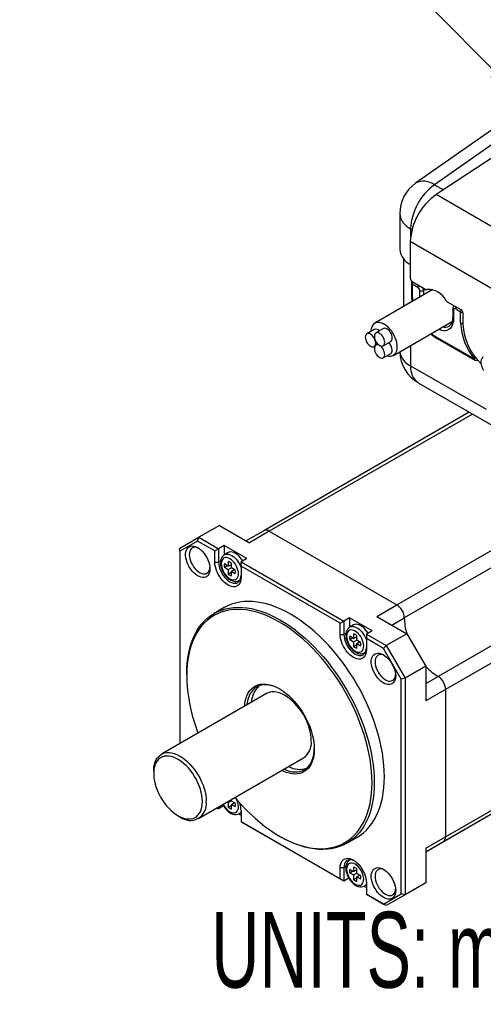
# Model space of a CAD drawing. Extents: x 11 to 421, y 5 to 275.
# Tile 15 of 18: x 353 to 382, y 61 to 123. Entities that reach past the tile are written whole.
import ezdxf
from ezdxf.enums import TextEntityAlignment as Align

# ---------------------------------------------------------------- set-up
doc = ezdxf.new("R2010")
doc.units = 0
doc.layers.get('0').update_dxf_attribs({"linetype": 'CONTINUOUS'})

# ---------------------------------------------------------------- blocks, each defined once
blk = doc.blocks.new('SW_SYMBOL_MOD_BOX')
at = {"color": 0, "linetype": 'CONTINUOUS'}
for p, q in [((200, 200), (200, 800)), ((200, 800), (800, 800)), ((800, 800), (800, 200)), ((200, 200), (800, 200))]:
    blk.add_line(p, q, dxfattribs=at)
blk = doc.blocks.new('SW_NOTE_10')
at = {"color": 0, "linetype": 'CONTINUOUS'}
blk.add_line((-8.742, 8.873), (0, 0), dxfattribs=at)
blk.add_solid([(0, 0), (-1.749, 2.488), (-2.462, 1.786)], dxfattribs=at)
at = {"color": 0, "linetype": 'CONTINUOUS', "xscale": 0.0040555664, "yscale": 0.0040555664, "zscale": 0.0040555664}
for p in [(-38.167, 6.336), (-13.689, 6.336)]:
    blk.add_blockref('SW_SYMBOL_MOD_BOX', p, dxfattribs=at)
at = {"color": 0, "linetype": 'CONTINUOUS', "width": 0.7}
for s, p in [('CM2-', (-49.25, 5.896)), ('-60A40C -', (-33.627, 5.896))]:
    blk.add_text(s, height=3.175, dxfattribs=at).set_placement(p, align=Align.BOTTOM_LEFT)

msp = doc.modelspace()

# ---------------------------------------------------------------- linework, layer by layer
at = {"color": 7, "linetype": 'CONTINUOUS'}
for p, q in [((385.3444, 118.3192), (377.4935, 112.8188)), ((386.5649, 118.2411), (378.6886, 112.7228)), ((387.3922, 117.7636), (378.7884, 112.102)), ((389.6307, 105.8428), (378.7884, 112.102)), ((376.4991, 110.9078), (376.4991, 108.662)), ((388.005, 102.8912), (377.1627, 109.1504)), ((377.1627, 109.1504), (377.1627, 106.8504)), ((376.7348, 108.072), (376.7348, 105.0654)), ((377.2317, 106.551), (377.2317, 105.8706)), ((377.2805, 106.6463), (378.1463, 106.1465)), ((377.2805, 106.483), (377.2805, 105.8025)), ((377.6341, 106.2789), (377.2805, 106.483)), ((378.5843, 106.1331), (374.9295, 104.0232)), ((379.4789, 105.3772), (380.3447, 104.8774)), ((379.8244, 104.9182), (379.8244, 104.3735)), ((379.8733, 104.8502), (379.8733, 104.3055)), ((380.3211, 104.7277), (379.9911, 104.9182)), ((380.3211, 104.047), (380.3211, 104.7277)), ((380.4625, 104.6733), (380.4625, 103.9653)), ((376.096, 102.0024), (379.7969, 104.1389)), ((374.9018, 103.6335), (374.4304, 103.3614)), ((375.4702, 103.6844), (374.9988, 103.4122)), ((375.1157, 102.7218), (374.9988, 102.6543)), ((375.4629, 102.6083), (375.9343, 102.8805)), ((378.8126, 103.1489), (381.1837, 101.7801)), ((378.8471, 103.0726), (381.2182, 101.7038)), ((374.8944, 102.5575), (374.9304, 102.5783)), ((375.4629, 101.8504), (375.9343, 102.1226)), ((381.3849, 101.7038), (381.396, 101.7102)), ((377.6658, 100.2806), (389.8827, 93.2279)), ((380.8641, 98.4343), (367.967, 90.9889)), ((389.867, 93.0649), (376.7856, 85.5131)), ((365.1654, 91.3233), (363.8691, 90.5749)), ((365.1654, 91.3233), (367.051, 90.2347)), ((367.967, 90.9889), (366.8558, 90.3474)), ((368.3003, 90.9559), (367.051, 90.2347)), ((368.3003, 90.9559), (376.3141, 86.3296)), ((362.6906, 89.8943), (363.8691, 90.5749)), ((363.8, 90.3426), (362.6906, 89.7019)), ((363.8, 90.3426), (363.8691, 90.5749)), ((364.8826, 89.7176), (363.8, 90.3426)), ((363.8691, 90.5749), (365.1183, 89.8537)), ((362.6906, 89.7019), (362.6906, 89.8943)), ((362.6906, 89.7019), (362.6906, 77.62)), ((364.8826, 89.7176), (365.1183, 89.8537)), ((364.8826, 89.01), (364.8826, 89.7176)), ((365.4718, 90.0578), (365.1183, 89.8537)), ((365.1183, 89.8537), (365.1183, 89.01)), ((366.8861, 89.2414), (365.4718, 90.0578)), ((365.4718, 90.0578), (365.4718, 89.473)), ((365.7123, 89.6142), (365.4766, 89.4781)), ((366.8861, 89.2414), (366.5325, 89.0373)), ((391.9883, 89.3906), (378.9069, 81.8388)), ((364.8826, 89.01), (365.1183, 89.01)), ((365.7277, 88.7641), (365.484, 88.9048)), ((365.484, 88.6929), (365.6675, 88.7989)), ((365.484, 88.6929), (365.7277, 88.5522)), ((365.7277, 89.0505), (365.7277, 88.7641)), ((365.7277, 88.7641), (365.9231, 88.8769)), ((365.7277, 88.5522), (365.9231, 88.665)), ((365.7277, 88.5522), (365.7277, 88.2658)), ((365.8977, 88.8623), (365.9231, 88.8476)), ((365.9231, 88.6513), (365.9231, 88.9378)), ((366.1668, 88.5106), (365.9231, 88.6513)), ((365.9231, 88.4394), (366.1066, 88.5454)), ((366.0813, 88.56), (366.0813, 88.5308)), ((366.5325, 89.0373), (372.9907, 85.3091)), ((366.5325, 88.7652), (366.5325, 89.0373)), ((366.5325, 88.7652), (366.5325, 88.0575)), ((372.755, 85.173), (366.5325, 88.7652)), ((392.4598, 88.5741), (379.3783, 81.0223)), ((365.7277, 88.2658), (365.9231, 88.3786)), ((365.9231, 88.153), (365.9231, 88.4394)), ((365.9231, 88.4394), (366.1668, 88.2987)), ((366.4099, 87.8615), (366.4715, 87.8971)), ((365.4774, 86.1568), (364.841, 85.7894)), ((375.0649, 85.6084), (376.3141, 86.3296)), ((373.3443, 85.5132), (372.9907, 85.3091)), ((374.7585, 84.6968), (373.3443, 85.5132)), ((373.3443, 85.5132), (373.3443, 84.9283)), ((375.0649, 85.6084), (376.9505, 84.5199)), ((372.755, 85.173), (372.9907, 85.3091)), ((372.755, 84.4653), (372.755, 85.173)), ((372.9907, 85.3091), (372.9907, 84.4653)), ((373.5848, 85.0695), (373.3491, 84.9334)), ((372.755, 84.4653), (372.9907, 84.4653)), ((373.6002, 84.2194), (373.3564, 84.3602)), ((373.3564, 84.1483), (373.5399, 84.2542)), ((373.3564, 84.1483), (373.6002, 84.0076)), ((373.6002, 84.5059), (373.6002, 84.2194)), ((373.6002, 84.2194), (373.7955, 84.3322)), ((373.7702, 84.3176), (373.7955, 84.303)), ((373.7955, 84.1066), (373.7955, 84.3931)), ((374.7585, 84.6968), (374.405, 84.4927)), ((374.405, 84.4927), (375.6542, 83.7715)), ((374.405, 84.4927), (374.405, 84.2205)), ((374.405, 84.2205), (374.405, 83.5128)), ((375.4875, 83.5956), (374.405, 84.2205)), ((376.9505, 84.5199), (375.6542, 83.7715)), ((376.9505, 84.5199), (378.1291, 82.4786)), ((373.6002, 84.0076), (373.7955, 84.1203)), ((373.6002, 84.0076), (373.6002, 83.7211)), ((373.6002, 83.7211), (373.7955, 83.8339)), ((374.0393, 83.9659), (373.7955, 84.1066)), ((373.7955, 83.8948), (373.9791, 84.0007)), ((373.7955, 83.6083), (373.7955, 83.8948)), ((373.7955, 83.8948), (374.0393, 83.754)), ((373.9537, 84.0153), (373.9537, 83.9861)), ((375.6542, 83.7715), (375.4875, 83.5956)), ((376.597, 81.6739), (375.4875, 83.5956)), ((375.6542, 83.7715), (376.8327, 81.7303)), ((374.2823, 83.3168), (374.344, 83.3524)), ((378.1291, 82.4786), (376.8327, 81.7303)), ((378.1291, 82.4786), (378.1291, 80.3012)), ((363.1148, 81.9741), (363.1148, 81.8924)), ((376.8327, 81.7303), (376.597, 81.6739)), ((376.597, 68.1776), (376.597, 81.6739)), ((376.8327, 81.7303), (376.8327, 68.1212)), ((368.1236, 80.7564), (361.524, 76.9465)), ((379.3783, 81.0223), (378.1291, 80.3012)), ((379.3783, 81.0223), (379.3783, 71.7682)), ((379.3783, 71.7682), (392.4598, 79.32)), ((379.2402, 71.463), (392.3217, 79.0148)), ((378.1291, 70.8211), (389.7289, 77.5175)), ((363.8571, 72.905), (370.4568, 76.7149)), ((361.0406, 75.8782), (361.0406, 75.7422)), ((365.4282, 73.7018), (365.1183, 73.5229)), ((365.1183, 73.633), (365.1183, 73.5229)), ((365.662, 73.9469), (365.7277, 73.9089)), ((365.7277, 73.9089), (365.9231, 74.0217)), ((365.7277, 73.9089), (365.7277, 73.6225)), ((365.7277, 73.6225), (365.9231, 73.7353)), ((365.9231, 74.008), (365.9231, 74.0976)), ((366.1668, 73.8673), (365.9231, 74.008)), ((365.9231, 73.7961), (366.1066, 73.9021)), ((365.9231, 73.5097), (365.9231, 73.7961)), ((365.9231, 73.7961), (366.1668, 73.6554)), ((366.0813, 73.9167), (366.0813, 73.8875)), ((362.5725, 73.0887), (362.6903, 73.0206)), ((365.0229, 73.578), (365.1183, 73.5229)), ((365.1183, 73.5229), (365.0229, 73.578)), ((366.3785, 73.2036), (366.5325, 73.1147)), ((366.4099, 73.2182), (366.5325, 73.289)), ((366.5325, 73.4142), (366.5325, 72.7065)), ((366.5325, 72.7065), (372.755, 69.1143)), ((366.5325, 72.7065), (366.5325, 72.7065)), ((372.9907, 68.9782), (366.5325, 72.7065)), ((368.9357, 71.8092), (369.0064, 71.7684)), ((378.1291, 71.0471), (379.3783, 71.7682)), ((373.1737, 71.3553), (373.8101, 71.7227)), ((378.1291, 70.8215), (379.2402, 71.463)), ((378.1291, 71.0471), (378.1291, 68.8696)), ((373.4107, 70.3257), (373.3491, 70.2901)), ((372.755, 69.1143), (372.755, 69.822)), ((372.9907, 69.822), (372.755, 69.822)), ((372.9907, 69.822), (372.9907, 68.9782)), ((373.6002, 69.5761), (373.3564, 69.7169)), ((373.3564, 69.505), (373.5399, 69.6109)), ((373.3564, 69.505), (373.6002, 69.3643)), ((373.6002, 69.8626), (373.6002, 69.5761)), ((373.6002, 69.5761), (373.7955, 69.6889)), ((373.6002, 69.3643), (373.7955, 69.477)), ((373.6002, 69.3643), (373.6002, 69.0778)), ((373.7702, 69.6743), (373.7955, 69.6597)), ((373.7955, 69.4633), (373.7955, 69.7498)), ((374.0393, 69.3226), (373.7955, 69.4633)), ((373.7955, 69.2515), (373.9791, 69.3574)), ((373.9537, 69.372), (373.9537, 69.3428)), ((372.9907, 68.9782), (372.755, 69.1143)), ((373.3007, 69.1572), (372.9907, 68.9782)), ((373.6002, 69.0778), (373.7955, 69.1906)), ((373.7955, 68.965), (373.7955, 69.2515)), ((373.7955, 69.2515), (374.0393, 69.1108)), ((374.2509, 68.659), (374.405, 68.57)), ((374.2823, 68.6735), (374.405, 68.7443)), ((374.405, 68.8695), (374.405, 68.1619)), ((378.1291, 68.8696), (376.8327, 68.1212)), ((378.1291, 68.8696), (376.9505, 68.1891)), ((374.405, 68.1619), (375.4875, 67.5369)), ((374.405, 68.1618), (374.405, 68.1619)), ((375.6542, 67.4407), (374.405, 68.1618)), ((375.4875, 67.5369), (376.597, 68.1776)), ((376.9505, 68.1891), (375.6542, 67.4407)), ((376.8327, 68.1212), (375.6542, 67.4407)), ((376.8327, 68.1212), (376.597, 68.1776)), ((375.6542, 67.4407), (375.4875, 67.5369))]:
    msp.add_line(p, q, dxfattribs=at)
at = {"color": 8, "linetype": 'CONTINUOUS'}
for p, q in [((378.6886, 112.7228), (379.2443, 112.402)), ((377.2691, 109.9053), (377.1825, 109.9553)), ((377.1825, 109.9553), (377.1825, 109.4648)), ((377.7519, 105.6526), (377.7519, 106.0748)), ((377.9876, 106.0748), (378.1291, 106.1564)), ((377.9876, 106.0748), (377.9876, 105.7887)), ((378.459, 106.0608), (378.459, 106.1584)), ((377.1825, 102.6296), (377.1825, 101.3489)), ((381.395, 101.7113), (381.3849, 101.7038)), ((377.1825, 101.3489), (381.9175, 98.6154)), ((381.0594, 98.3216), (368.3003, 90.9559)), ((376.3141, 86.3296), (389.0732, 93.6952)), ((365.241, 89.0808), (365.1183, 89.01)), ((376.0078, 85.0641), (376.7856, 85.5131)), ((373.1135, 84.5362), (372.9907, 84.4653)), ((378.1291, 81.3898), (378.9069, 81.8388)), ((373.1135, 69.8929), (372.9907, 69.822))]:
    msp.add_line(p, q, dxfattribs=at)
at = {"color": 7, "linetype": 'CONTINUOUS', "flags": 128}
for points in [[(376.3377, 102.5366), (376.3297, 102.6738), (376.3058, 102.8176), (376.2664, 102.9652), (376.2124, 103.1138), (376.1447, 103.2604), (376.0648, 103.4021), (375.9741, 103.5363), (375.8744, 103.6603), (375.7677, 103.7717), (375.656, 103.8683), (375.5416, 103.9483), (375.4265, 104.01), (375.3132, 104.0524), (375.2037, 104.0745), (375.1003, 104.076), (375.0049, 104.0567), (374.9193, 104.0172), (374.8454, 103.9581), (374.7844, 103.8806), (374.7376, 103.7862), (374.7058, 103.6767), (374.6898, 103.5544), (374.688, 103.5101)], [(374.9906, 102.77), (374.9824, 102.8591), (374.9581, 102.9532), (374.919, 103.0476), (374.867, 103.1376), (374.8048, 103.2187), (374.7354, 103.2868), (374.6624, 103.3384), (374.5894, 103.3711), (374.52, 103.3831), (374.4578, 103.3739), (374.4058, 103.3439), (374.3667, 103.2946), (374.3425, 103.2285), (374.3342, 103.1489), (374.3425, 103.0598), (374.3667, 102.9657), (374.4058, 102.8713), (374.4578, 102.7813), (374.52, 102.7002), (374.5894, 102.6322), (374.6624, 102.5805), (374.7354, 102.5478), (374.8048, 102.5358), (374.867, 102.5451), (374.919, 102.5751), (374.9581, 102.6243), (374.9824, 102.6904), (374.9906, 102.77)], [(375.559, 102.8208), (375.5508, 102.9099), (375.5265, 103.004), (375.4874, 103.0984), (375.4354, 103.1884), (375.3732, 103.2695), (375.3038, 103.3376), (375.2308, 103.3892), (375.1578, 103.4219), (375.0884, 103.4339), (375.0262, 103.4247), (374.9743, 103.3947), (374.9352, 103.3454), (374.9109, 103.2793), (374.9027, 103.1997), (374.9109, 103.1107), (374.9352, 103.0165), (374.9743, 102.9221), (375.0262, 102.8321), (375.0884, 102.7511), (375.1578, 102.683), (375.2308, 102.6313), (375.3038, 102.5987), (375.3732, 102.5867), (375.4354, 102.5959), (375.4874, 102.6259), (375.5265, 102.6752), (375.5508, 102.7413), (375.559, 102.8208)], [(376.0304, 103.093), (376.0222, 103.182), (375.9979, 103.2762), (375.9588, 103.3706), (375.9068, 103.4606), (375.8446, 103.5417), (375.7753, 103.6097), (375.7022, 103.6614), (375.6292, 103.694), (375.5598, 103.706), (375.4976, 103.6968), (375.4702, 103.6844)], [(375.559, 102.0629), (375.5508, 102.152), (375.5265, 102.2461), (375.4874, 102.3405), (375.4354, 102.4305), (375.3732, 102.5116), (375.3038, 102.5797), (375.2308, 102.6313), (375.1578, 102.664), (375.0884, 102.676), (375.0262, 102.6668), (374.9743, 102.6368), (374.9352, 102.5875), (374.9109, 102.5214), (374.9027, 102.4418), (374.9109, 102.3527), (374.9352, 102.2586), (374.9743, 102.1642), (375.0262, 102.0742), (375.0884, 101.9931), (375.1578, 101.9251), (375.2308, 101.8734), (375.3038, 101.8408), (375.3732, 101.8287), (375.4354, 101.838), (375.4874, 101.868), (375.5265, 101.9173), (375.5508, 101.9833), (375.559, 102.0629)], [(364.5765, 88.6012), (364.5683, 88.4771), (364.544, 88.3651), (364.504, 88.2675), (364.4493, 88.1865), (364.381, 88.1237), (364.3004, 88.0806), (364.2095, 88.0579), (364.11, 88.0563), (364.0042, 88.0757), (363.8942, 88.1157), (363.7825, 88.1755), (363.6713, 88.2538), (363.5631, 88.349), (363.4602, 88.4589), (363.3647, 88.5813), (363.2788, 88.7135), (363.2041, 88.8528), (363.1424, 88.9961), (363.095, 89.1404), (363.0627, 89.2827), (363.0464, 89.4199), (363.0464, 89.549), (363.0627, 89.6674), (363.095, 89.7724), (363.1424, 89.862), (363.2041, 89.934), (363.2788, 89.9871), (363.3647, 90.0201), (363.4602, 90.0323), (363.5631, 90.0234), (363.6713, 89.9936), (363.7825, 89.9435), (363.8942, 89.8743), (364.0042, 89.7874), (364.11, 89.6846), (364.2095, 89.5681), (364.3004, 89.4404), (364.381, 89.3043), (364.4493, 89.1627), (364.504, 89.0184), (364.544, 88.8748), (364.5683, 88.7347), (364.5765, 88.6012)], [(363.8719, 89.8896), (363.8269, 89.9092), (363.728, 89.9389), (363.634, 89.9482), (363.5473, 89.9369), (363.47, 89.9053), (363.4039, 89.8541), (363.3508, 89.7846), (363.3118, 89.6986), (363.2881, 89.5981), (363.2801, 89.4856), (363.2881, 89.3639), (363.3118, 89.236), (363.3508, 89.105), (363.4039, 88.9742), (363.47, 88.8467), (363.5473, 88.7258), (363.634, 88.6144), (363.728, 88.5152), (363.8269, 88.4307), (363.9283, 88.3629), (364.0297, 88.3136), (364.1286, 88.2839), (364.2226, 88.2746), (364.3093, 88.2859), (364.3866, 88.3176), (364.4527, 88.3687), (364.5058, 88.4382), (364.5447, 88.5243), (364.5685, 88.6248), (364.574, 88.6735)], [(365.4711, 89.4743), (365.4002, 89.4218), (365.3392, 89.3522), (365.2918, 89.2699), (365.2581, 89.1752), (365.2388, 89.0686), (365.235, 88.9518), (365.247, 88.828), (365.2744, 88.7009), (365.3161, 88.5735), (365.3709, 88.4485), (365.4376, 88.3282), (365.5149, 88.2149), (365.6013, 88.1111), (365.6954, 88.0187), (365.796, 87.9399), (365.9018, 87.8768), (366.0112, 87.8317), (366.1215, 87.8072), (366.2167, 87.8042), (366.3061, 87.8187), (366.3958, 87.8537), (366.414, 87.866)], [(366.3675, 88.2888), (366.3593, 88.4023), (366.3348, 88.5218), (366.2949, 88.6438), (366.2407, 88.7644), (366.1739, 88.8802), (366.0965, 88.9874), (366.0108, 89.083), (365.9195, 89.1639), (365.8254, 89.2278), (365.7313, 89.2726), (365.64, 89.2971), (365.5543, 89.3004), (365.4769, 89.2825), (365.4101, 89.2439), (365.3559, 89.1858), (365.316, 89.11), (365.2915, 89.0187), (365.2833, 88.9147), (365.2915, 88.8013), (365.316, 88.6817), (365.3559, 88.5598), (365.4101, 88.4391), (365.4769, 88.3234), (365.5543, 88.2161), (365.64, 88.1205), (365.7313, 88.0396), (365.8254, 87.9758), (365.9195, 87.9309), (366.0108, 87.9065), (366.0965, 87.9031), (366.1739, 87.9211), (366.2407, 87.9596), (366.2949, 88.0177), (366.3348, 88.0936), (366.3593, 88.1849), (366.3675, 88.2888)], [(366.6337, 89.0957), (366.5669, 89.1985), (366.4786, 89.3119), (366.3829, 89.4129), (366.2822, 89.499), (366.1789, 89.568), (366.0757, 89.6182), (365.975, 89.6484), (365.8793, 89.6579), (365.791, 89.6464), (365.7123, 89.6142)], [(366.5325, 88.0575), (366.5241, 87.9268), (366.4991, 87.8084), (366.458, 87.7048), (366.4015, 87.6181), (366.331, 87.55), (366.2478, 87.5019), (366.1536, 87.4749), (366.0502, 87.4694), (365.94, 87.4855), (365.8249, 87.523), (365.7075, 87.5811), (365.5901, 87.6586), (365.4751, 87.7539), (365.3648, 87.865), (365.2615, 87.9898), (365.1673, 88.1257), (365.0841, 88.2698), (365.0135, 88.4193), (364.9571, 88.5712), (364.916, 88.7223), (364.891, 88.8696), (364.8826, 89.01)], [(365.1183, 89.01), (365.127, 88.8772), (365.1529, 88.7377), (365.1954, 88.5948), (365.2533, 88.4521), (365.3254, 88.313), (365.4098, 88.1811), (365.5044, 88.0595), (365.6069, 87.9513), (365.7148, 87.8591), (365.8254, 87.7852), (365.936, 87.7314), (366.0439, 87.6991), (366.1464, 87.6889), (366.241, 87.7012), (366.3254, 87.7357), (366.3975, 87.7916), (366.4554, 87.8674), (366.4979, 87.9612), (366.5238, 88.0709), (366.5325, 88.1936)], [(363.1148, 81.9741), (363.1229, 82.3255), (363.1471, 82.6667), (363.1874, 82.9966), (363.2436, 83.3145), (363.3156, 83.6193), (363.4032, 83.9103), (363.5062, 84.1866), (363.6243, 84.4476), (363.7571, 84.6925), (363.9043, 84.9206), (364.0655, 85.1313), (364.2402, 85.324), (364.428, 85.4982), (364.6284, 85.6534), (364.8407, 85.7892), (365.0645, 85.9053), (365.2991, 86.0012), (365.5438, 86.0768), (365.7981, 86.1318), (366.0611, 86.1661), (366.3322, 86.1796), (366.6107, 86.1722), (366.8957, 86.144), (367.1865, 86.095), (367.4823, 86.0254), (367.7822, 85.9354), (368.0856, 85.8252), (368.3914, 85.6952), (368.699, 85.5456), (369.0074, 85.3769), (369.3158, 85.1895), (369.6233, 84.984), (369.9292, 84.761), (370.2325, 84.5209), (370.5325, 84.2646), (370.8283, 83.9927), (371.1191, 83.7059), (371.4041, 83.405), (371.6825, 83.0909), (371.9537, 82.7644), (372.2167, 82.4264), (372.4709, 82.0779), (372.7157, 81.7197), (372.9503, 81.3529), (373.174, 80.9785), (373.3864, 80.5975), (373.5868, 80.211), (373.7746, 79.8199), (373.9493, 79.4255), (374.1105, 79.0287), (374.2577, 78.6306), (374.3905, 78.2324), (374.5086, 77.8351), (374.6115, 77.4399), (374.6991, 77.0477), (374.7712, 76.6597), (374.8274, 76.277), (374.8677, 75.9006), (374.8919, 75.5315), (374.8999, 75.1707)], [(374.7585, 75.1707), (374.7505, 75.5271), (374.7266, 75.8918), (374.6868, 76.2637), (374.6313, 76.6419), (374.5601, 77.0252), (374.4736, 77.4126), (374.3718, 77.8032), (374.2552, 78.1957), (374.124, 78.5891), (373.9785, 78.9824), (373.8193, 79.3744), (373.6466, 79.7641), (373.4611, 80.1505), (373.2631, 80.5324), (373.0533, 80.9088), (372.8322, 81.2787), (372.6005, 81.6411), (372.3587, 81.995), (372.1075, 82.3393), (371.8476, 82.6733), (371.5797, 82.9958), (371.3046, 83.3062), (371.023, 83.6034), (370.7357, 83.8868), (370.4435, 84.1555), (370.1471, 84.4087), (369.8474, 84.6459), (369.5452, 84.8663), (369.2414, 85.0693), (368.9367, 85.2544), (368.632, 85.4211), (368.3281, 85.5689), (368.0259, 85.6974), (367.7262, 85.8063), (367.4299, 85.8952), (367.1376, 85.9639), (366.8503, 86.0123), (366.5687, 86.0402), (366.2936, 86.0475), (366.0257, 86.0342), (365.7659, 86.0003), (365.5147, 85.9459), (365.2729, 85.8713), (365.0411, 85.7765), (364.82, 85.6618), (364.6102, 85.5276), (364.4122, 85.3743), (364.2267, 85.2022), (364.0541, 85.0117), (363.8948, 84.8036), (363.7494, 84.5782), (363.6181, 84.3363), (363.5015, 84.0785), (363.3998, 83.8054), (363.3132, 83.5179), (363.242, 83.2167), (363.1865, 82.9027), (363.1467, 82.5767), (363.1228, 82.2397), (363.1148, 81.8924), (363.1228, 81.536), (363.1467, 81.1713), (363.1865, 80.7994), (363.242, 80.4212), (363.3132, 80.0379), (363.3998, 79.6505), (363.5015, 79.2599), (363.6181, 78.8674), (363.7494, 78.474), (363.8219, 78.2731)], [(375.5363, 75.5381), (375.5283, 75.8988), (375.504, 76.268), (375.4638, 76.6444), (375.4076, 77.0271), (375.3355, 77.4151), (375.2479, 77.8073), (375.1449, 78.2025), (375.0269, 78.5998), (374.8941, 78.998), (374.7469, 79.396), (374.5857, 79.7928), (374.411, 80.1873), (374.2231, 80.5784), (374.0228, 80.9649), (373.8104, 81.3459), (373.5867, 81.7203), (373.3521, 82.0871), (373.1073, 82.4452), (372.8531, 82.7938), (372.5901, 83.1318), (372.3189, 83.4583), (372.0405, 83.7724), (371.7555, 84.0732), (371.4647, 84.36), (371.1689, 84.632), (370.8689, 84.8883), (370.5656, 85.1283), (370.2597, 85.3514), (369.9522, 85.5569), (369.6438, 85.7443), (369.3354, 85.913), (369.0278, 86.0626), (368.722, 86.1926), (368.4186, 86.3028), (368.1187, 86.3928), (367.8229, 86.4624), (367.5321, 86.5114), (367.2471, 86.5396), (366.9686, 86.547), (366.6975, 86.5335), (366.4345, 86.4992), (366.1802, 86.4442), (365.9355, 86.3686), (365.7009, 86.2727), (365.4774, 86.1568)], [(373.3435, 84.9296), (373.2727, 84.8771), (373.2117, 84.8075), (373.1642, 84.7252), (373.1305, 84.6305), (373.1113, 84.5239), (373.1075, 84.4071), (373.1195, 84.2833), (373.1468, 84.1562), (373.1885, 84.0289), (373.2434, 83.9038), (373.3101, 83.7835), (373.3873, 83.6703), (373.4737, 83.5664), (373.5679, 83.474), (373.6685, 83.3953), (373.7742, 83.3321), (373.8837, 83.287), (373.994, 83.2626), (374.0891, 83.2596), (374.1786, 83.274), (374.2682, 83.309), (374.2864, 83.3214)], [(374.24, 83.7441), (374.2317, 83.8576), (374.2073, 83.9771), (374.1673, 84.0991), (374.1131, 84.2198), (374.0463, 84.3355), (373.9689, 84.4428), (373.8833, 84.5383), (373.792, 84.6193), (373.6979, 84.6831), (373.6037, 84.7279), (373.5124, 84.7524), (373.4268, 84.7557), (373.3494, 84.7378), (373.2826, 84.6992), (373.2284, 84.6411), (373.1884, 84.5653), (373.164, 84.474), (373.1557, 84.3701), (373.164, 84.2566), (373.1884, 84.1371), (373.2284, 84.0151), (373.2826, 83.8944), (373.3494, 83.7787), (373.4268, 83.6714), (373.5124, 83.5759), (373.6037, 83.4949), (373.6979, 83.4311), (373.792, 83.3863), (373.8833, 83.3618), (373.9689, 83.3585), (374.0463, 83.3764), (374.1131, 83.415), (374.1673, 83.4731), (374.2073, 83.5489), (374.2317, 83.6402), (374.24, 83.7441)], [(374.5061, 84.5511), (374.4393, 84.6538), (374.351, 84.7673), (374.2553, 84.8683), (374.1546, 84.9543), (374.0514, 85.0233), (373.9482, 85.0735), (373.8475, 85.1037), (373.7518, 85.1132), (373.6635, 85.1017), (373.5848, 85.0695)], [(374.405, 83.5128), (374.3966, 83.3821), (374.3715, 83.2637), (374.3304, 83.1601), (374.274, 83.0734), (374.2035, 83.0053), (374.1202, 82.9572), (374.026, 82.9302), (373.9227, 82.9247), (373.8124, 82.9409), (373.6974, 82.9784), (373.58, 83.0364), (373.4626, 83.1139), (373.3476, 83.2092), (373.2373, 83.3204), (373.134, 83.4451), (373.0398, 83.581), (372.9565, 83.7251), (372.886, 83.8747), (372.8296, 84.0265), (372.7885, 84.1776), (372.7634, 84.3249), (372.755, 84.4653)], [(372.9907, 84.4653), (372.9995, 84.3325), (373.0254, 84.193), (373.0678, 84.0501), (373.1258, 83.9074), (373.1979, 83.7684), (373.2822, 83.6364), (373.3768, 83.5149), (373.4793, 83.4067), (373.5872, 83.3145), (373.6979, 83.2406), (373.8085, 83.1868), (373.9164, 83.1544), (374.0189, 83.1442), (374.1135, 83.1566), (374.1979, 83.1911), (374.2699, 83.2469), (374.3279, 83.3227), (374.3704, 83.4166), (374.3963, 83.5262), (374.405, 83.6489)], [(376.2431, 81.8661), (376.235, 81.7421), (376.2107, 81.63), (376.1707, 81.5325), (376.116, 81.4515), (376.0476, 81.3887), (375.9671, 81.3455), (375.8762, 81.3229), (375.7767, 81.3213), (375.6709, 81.3407), (375.5609, 81.3807), (375.4491, 81.4405), (375.338, 81.5188), (375.2298, 81.6139), (375.1268, 81.7239), (375.0314, 81.8462), (374.9454, 81.9785), (374.8708, 82.1177), (374.8091, 82.2611), (374.7616, 82.4054), (374.7294, 82.5477), (374.7131, 82.6848), (374.7131, 82.814), (374.7294, 82.9323), (374.7616, 83.0374), (374.8091, 83.1269), (374.8708, 83.199), (374.9454, 83.2521), (375.0314, 83.2851), (375.1268, 83.2973), (375.2298, 83.2884), (375.338, 83.2586), (375.4491, 83.2085), (375.5609, 83.1393), (375.6709, 83.0523), (375.7767, 82.9495), (375.8762, 82.8331), (375.9671, 82.7054), (376.0476, 82.5693), (376.116, 82.4276), (376.1707, 82.2834), (376.2107, 82.1397), (376.235, 81.9996), (376.2431, 81.8661)], [(375.5386, 83.1546), (375.4936, 83.1742), (375.3947, 83.2039), (375.3007, 83.2132), (375.214, 83.2019), (375.1366, 83.1703), (375.0706, 83.1191), (375.0174, 83.0496), (374.9785, 82.9636), (374.9548, 82.8631), (374.9468, 82.7506), (374.9548, 82.6289), (374.9785, 82.501), (375.0174, 82.37), (375.0706, 82.2392), (375.1366, 82.1117), (375.214, 81.9908), (375.3007, 81.8794), (375.3947, 81.7802), (375.4936, 81.6957), (375.595, 81.6279), (375.6964, 81.5786), (375.7953, 81.5489), (375.8892, 81.5396), (375.976, 81.5509), (376.0533, 81.5825), (376.1194, 81.6337), (376.1725, 81.7032), (376.2114, 81.7892), (376.2352, 81.8897), (376.2407, 81.9384)], [(366.7495, 79.9632), (366.7629, 80.1123), (366.7952, 80.3083), (366.8433, 80.4911), (366.907, 80.6593), (366.9857, 80.8118), (367.0788, 80.9475), (367.1857, 81.0652), (367.3056, 81.1642), (367.4375, 81.2437), (367.5805, 81.3031), (367.7336, 81.342), (367.8956, 81.3601), (368.0652, 81.3573), (368.2414, 81.3335), (368.4227, 81.289), (368.6077, 81.2241), (368.7953, 81.1392), (368.9838, 81.035), (369.172, 80.9123), (369.3585, 80.772), (369.5419, 80.6151), (369.7208, 80.4427), (369.8938, 80.2562), (370.0598, 80.0569), (370.2175, 79.8464), (370.3656, 79.6261), (370.5033, 79.3977), (370.6293, 79.1629), (370.7427, 78.9234), (370.8428, 78.681), (370.9288, 78.4375), (371.0001, 78.1947), (371.056, 77.9544), (371.0963, 77.7184), (371.1206, 77.4884), (371.1287, 77.2661)], [(368.9727, 81.0417), (368.8225, 81.1194), (368.639, 81.1974), (368.4583, 81.2555), (368.2818, 81.2931), (368.1109, 81.31), (367.9467, 81.3061), (367.7906, 81.2814), (367.6438, 81.2361), (367.5074, 81.1704), (367.3824, 81.0851), (367.2697, 80.9806), (367.1703, 80.8577), (367.0848, 80.7175), (367.014, 80.5609), (366.9583, 80.3893), (366.9183, 80.2037), (366.8979, 80.0488)], [(370.9401, 77.7832), (370.9319, 77.9776), (370.9074, 78.1796), (370.8668, 78.3871), (370.8106, 78.598), (370.7392, 78.8104), (370.6534, 79.022), (370.5541, 79.2307), (370.4423, 79.4345), (370.3189, 79.6314), (370.1854, 79.8194), (370.0429, 79.9966), (369.893, 80.1612), (369.7371, 80.3117), (369.5767, 80.4466), (369.4135, 80.5644), (369.2491, 80.6641), (369.0851, 80.7446), (368.9231, 80.8051), (368.7647, 80.8451), (368.6116, 80.864), (368.4653, 80.8619), (368.3271, 80.8386), (368.1985, 80.7944), (368.1236, 80.7564)], [(361.0406, 75.8782), (361.0427, 75.972), (361.0591, 76.1515), (361.0917, 76.3189), (361.1401, 76.4724), (361.204, 76.6106), (361.2827, 76.732), (361.3754, 76.8354), (361.4811, 76.9199), (361.5988, 76.9845), (361.7274, 77.0287), (361.8656, 77.052), (362.012, 77.0541), (362.1651, 77.0351), (362.3234, 76.9952), (362.4854, 76.9347), (362.6494, 76.8542), (362.8139, 76.7545), (362.9771, 76.6367), (363.1374, 76.5018), (363.2933, 76.3513), (363.4433, 76.1867), (363.5857, 76.0095), (363.7193, 75.8215), (363.8426, 75.6246), (363.9545, 75.4208), (364.0538, 75.212), (364.1395, 75.0005), (364.2109, 74.7881), (364.2672, 74.5772), (364.3078, 74.3697), (364.3323, 74.1677), (364.3405, 73.9733), (364.3405, 73.9733)], [(364.1048, 73.9733), (364.0966, 74.1599), (364.0724, 74.3539), (364.0322, 74.5532), (363.9766, 74.7558), (363.906, 74.9594), (363.8214, 75.162), (363.7235, 75.3613), (363.6134, 75.5553), (363.4923, 75.7419), (363.3614, 75.9191), (363.2222, 76.0851), (363.0761, 76.2381), (362.9246, 76.3764), (362.7694, 76.4987), (362.6122, 76.6035), (362.4545, 76.6899), (362.298, 76.7568), (362.1445, 76.8036), (361.9955, 76.8297), (361.8527, 76.835), (361.7174, 76.8193), (361.5913, 76.7828), (361.4755, 76.7259), (361.3714, 76.6492), (361.28, 76.5535), (361.2023, 76.4398), (361.1391, 76.3094), (361.0912, 76.1635), (361.0589, 76.0039), (361.0427, 75.8321), (361.0427, 75.6499), (361.0589, 75.4594), (361.0912, 75.2624), (361.1391, 75.0612), (361.2023, 74.8578), (361.28, 74.6545), (361.3714, 74.4533), (361.4755, 74.2563), (361.5913, 74.0658), (361.7174, 73.8836), (361.8527, 73.7118), (361.9955, 73.5521), (362.1445, 73.4062), (362.298, 73.2758), (362.4545, 73.1621), (362.6122, 73.0664), (362.7694, 72.9896), (362.9246, 72.9327), (363.0761, 72.8962), (363.2222, 72.8804), (363.3614, 72.8857), (363.4923, 72.9118), (363.6134, 72.9586), (363.7235, 73.0255), (363.8214, 73.1118), (363.906, 73.2166), (363.9766, 73.3388), (364.0322, 73.4771), (364.0724, 73.6301), (364.0966, 73.7961), (364.1048, 73.9733)], [(371.1287, 77.2661), (371.1206, 77.0532), (371.0963, 76.8512), (371.056, 76.6617), (371.0001, 76.486), (370.9288, 76.3255), (370.8428, 76.1813), (370.7427, 76.0545), (370.6293, 75.946), (370.5033, 75.8567), (370.3656, 75.7871), (370.2175, 75.7379), (370.0598, 75.7094), (369.8938, 75.7018), (369.7208, 75.7151), (369.5419, 75.7493), (369.3585, 75.8041), (369.172, 75.879), (369.0827, 75.9216)], [(369.2311, 76.0073), (369.3757, 75.9473), (369.5564, 75.8893), (369.7329, 75.8516), (369.9039, 75.8347), (370.068, 75.8386), (370.2241, 75.8633), (370.3709, 75.9087), (370.5074, 75.9743), (370.6324, 76.0597), (370.7451, 76.1642), (370.8445, 76.287), (370.9299, 76.4272), (371.0008, 76.5838), (371.0564, 76.7555), (371.0965, 76.941), (371.1206, 77.1389), (371.1284, 77.3074)], [(373.8101, 71.7227), (373.8104, 71.7229), (374.0228, 71.8587), (374.2231, 72.0139), (374.411, 72.1881), (374.5857, 72.3808), (374.7469, 72.5915), (374.8941, 72.8196), (375.0269, 73.0645), (375.1449, 73.3255), (375.2479, 73.6018), (375.3355, 73.8928), (375.4076, 74.1977), (375.4638, 74.5155), (375.504, 74.8454), (375.5283, 75.1866), (375.5363, 75.5381)], [(366.155, 74.2315), (366.2936, 74.0673), (366.5687, 73.7569), (366.8503, 73.4597), (367.1376, 73.1763), (367.4299, 72.9076), (367.7262, 72.6544), (368.0259, 72.4172), (368.3281, 72.1968), (368.632, 71.9938), (368.9367, 71.8087), (369.2414, 71.642), (369.5452, 71.4942), (369.8474, 71.3657), (370.1471, 71.2568), (370.4435, 71.1679), (370.7357, 71.0992), (371.023, 71.0508), (371.3046, 71.0229), (371.5797, 71.0156), (371.8476, 71.0289), (372.1075, 71.0628), (372.3587, 71.1172), (372.6005, 71.1918), (372.8322, 71.2866), (373.0533, 71.4013), (373.2631, 71.5355), (373.4611, 71.6888), (373.6466, 71.8609), (373.8193, 72.0513), (373.9785, 72.2595), (374.124, 72.4849), (374.2552, 72.7268), (374.3718, 72.9846), (374.4736, 73.2577), (374.5601, 73.5452), (374.6313, 73.8464), (374.6868, 74.1604), (374.7266, 74.4864), (374.7505, 74.8234), (374.7585, 75.1707)], [(374.8999, 75.1707), (374.8919, 74.8192), (374.8677, 74.478), (374.8274, 74.1481), (374.7712, 73.8303), (374.6991, 73.5254), (374.6115, 73.2345), (374.5086, 72.9581), (374.3905, 72.6971), (374.2577, 72.4523), (374.1105, 72.2242), (373.9493, 72.0135), (373.7746, 71.8207), (373.5868, 71.6465), (373.3864, 71.4913), (373.174, 71.3555), (372.9503, 71.2395), (372.7157, 71.1435), (372.4709, 71.0679), (372.2167, 71.0129), (371.9537, 70.9786), (371.6825, 70.9652), (371.4041, 70.9725), (371.1191, 71.0008), (370.8283, 71.0497), (370.5325, 71.1193), (370.2325, 71.2093), (369.9292, 71.3195), (369.6233, 71.4496), (369.3158, 71.5992), (369.0074, 71.7679), (369.0064, 71.7684)], [(365.382, 73.7852), (365.4376, 73.6849), (365.5149, 73.5716), (365.6013, 73.4678), (365.6954, 73.3754), (365.796, 73.2966), (365.9018, 73.2335), (366.0112, 73.1884), (366.1215, 73.1639), (366.2167, 73.1609), (366.3061, 73.1754), (366.3958, 73.2104), (366.414, 73.2227)], [(372.755, 69.822), (372.7634, 69.9527), (372.7885, 70.0711), (372.8296, 70.1747), (372.886, 70.2614), (372.9565, 70.3295), (373.0398, 70.3776), (373.134, 70.4046), (373.2373, 70.4101), (373.3476, 70.394), (373.4626, 70.3565), (373.58, 70.2984), (373.6974, 70.2209), (373.8124, 70.1256), (373.9227, 70.0145), (374.026, 69.8897), (374.1202, 69.7538), (374.2035, 69.6097), (374.274, 69.4602), (374.3304, 69.3083), (374.3715, 69.1572), (374.3966, 69.01), (374.405, 68.8695)], [(373.6413, 70.2604), (373.5872, 70.2841), (373.4793, 70.3165), (373.3768, 70.3267), (373.2822, 70.3143), (373.1979, 70.2798), (373.1258, 70.224), (373.0678, 70.1482), (373.0254, 70.0544), (372.9995, 69.9447), (372.9907, 69.822)], [(373.3435, 70.2863), (373.2727, 70.2338), (373.2117, 70.1643), (373.1642, 70.0819), (373.1305, 69.9872), (373.1113, 69.8806), (373.1075, 69.7638), (373.1195, 69.64), (373.1468, 69.5129), (373.1885, 69.3856), (373.2434, 69.2605), (373.3101, 69.1402), (373.3873, 69.027), (373.4737, 68.9231), (373.5679, 68.8307), (373.6685, 68.752), (373.7742, 68.6888), (373.8837, 68.6437), (373.994, 68.6193), (374.0891, 68.6163), (374.1786, 68.6307), (374.2682, 68.6657), (374.2864, 68.6781)], [(374.24, 69.1008), (374.2317, 69.2143), (374.2073, 69.3338), (374.1673, 69.4558), (374.1131, 69.5765), (374.0463, 69.6922), (373.9689, 69.7995), (373.8833, 69.895), (373.792, 69.976), (373.6979, 70.0398), (373.6037, 70.0847), (373.5124, 70.1091), (373.4268, 70.1124), (373.3494, 70.0945), (373.2826, 70.0559), (373.2284, 69.9978), (373.1884, 69.922), (373.164, 69.8307), (373.1557, 69.7268), (373.164, 69.6133), (373.1884, 69.4938), (373.2284, 69.3718), (373.2826, 69.2511), (373.3494, 69.1354), (373.4268, 69.0281), (373.5124, 68.9326), (373.6037, 68.8516), (373.6979, 68.7878), (373.792, 68.743), (373.8833, 68.7185), (373.9689, 68.7152), (374.0463, 68.7331), (374.1131, 68.7717), (374.1673, 68.8298), (374.2073, 68.9056), (374.2317, 68.9969), (374.24, 69.1008)], [(376.2431, 68.3939), (376.235, 68.2698), (376.2107, 68.1578), (376.1707, 68.0602), (376.116, 67.9792), (376.0476, 67.9165), (375.9671, 67.8733), (375.8762, 67.8507), (375.7767, 67.849), (375.6709, 67.8684), (375.5609, 67.9085), (375.4491, 67.9683), (375.338, 68.0466), (375.2298, 68.1417), (375.1268, 68.2516), (375.0314, 68.374), (374.9454, 68.5062), (374.8708, 68.6455), (374.8091, 68.7888), (374.7616, 68.9332), (374.7294, 69.0754), (374.7131, 69.2126), (374.7131, 69.3417), (374.7294, 69.4601), (374.7616, 69.5652), (374.8091, 69.6547), (374.8708, 69.7268), (374.9454, 69.7799), (375.0314, 69.8129), (375.1268, 69.825), (375.2298, 69.8161), (375.338, 69.7863), (375.4491, 69.7363), (375.5609, 69.667), (375.6709, 69.5801), (375.7767, 69.4773), (375.8762, 69.3608), (375.9671, 69.2332), (376.0476, 69.0971), (376.116, 68.9554), (376.1707, 68.8112), (376.2107, 68.6675), (376.235, 68.5274), (376.2431, 68.3939)], [(375.5386, 69.6823), (375.4936, 69.702), (375.3947, 69.7316), (375.3007, 69.7409), (375.214, 69.7296), (375.1366, 69.698), (375.0706, 69.6468), (375.0174, 69.5774), (374.9785, 69.4913), (374.9548, 69.3908), (374.9468, 69.2783), (374.9548, 69.1566), (374.9785, 69.0287), (375.0174, 68.8977), (375.0706, 68.7669), (375.1366, 68.6395), (375.214, 68.5185), (375.3007, 68.4071), (375.3947, 68.3079), (375.4936, 68.2234), (375.595, 68.1557), (375.6964, 68.1063), (375.7953, 68.0767), (375.8892, 68.0674), (375.976, 68.0787), (376.0533, 68.1103), (376.1194, 68.1615), (376.1725, 68.2309), (376.2114, 68.317), (376.2352, 68.4175), (376.2407, 68.4662)]]:
    msp.add_lwpolyline(points, dxfattribs=at)
at = {"color": 8, "linetype": 'CONTINUOUS', "flags": 128}
for points in [[(379.8733, 104.3055), (379.8649, 104.1568), (379.8399, 104.0201), (379.7988, 103.8976), (379.7421, 103.7912), (379.6707, 103.7025), (379.5858, 103.633), (379.4887, 103.5838), (379.3809, 103.5556), (379.2642, 103.5488), (379.1404, 103.5637), (379.0113, 103.5999), (378.9244, 103.6352)], [(379.7735, 104.0429), (379.7626, 104.0438), (379.6624, 104.0612)], [(365.4724, 89.4756), (365.4766, 89.4781), (365.5553, 89.5103), (365.6436, 89.5218), (365.7393, 89.5123), (365.84, 89.4821), (365.9432, 89.4319), (366.0465, 89.3629), (366.1472, 89.2769), (366.2429, 89.1759), (366.3312, 89.0624), (366.4099, 88.9393), (366.4772, 88.8095), (366.5313, 88.6763), (366.5325, 88.6728)], [(366.4812, 87.9177), (366.4772, 87.9136), (366.4136, 87.8637)], [(373.3448, 84.931), (373.349, 84.9334), (373.4278, 84.9656), (373.5161, 84.9771), (373.6118, 84.9677), (373.7125, 84.9375), (373.8157, 84.8872), (373.9189, 84.8183), (374.0196, 84.7322), (374.1153, 84.6312), (374.2036, 84.5177), (374.2824, 84.3946), (374.3496, 84.2649), (374.4037, 84.1317), (374.405, 84.1282)], [(374.3536, 83.373), (374.3496, 83.369), (374.2861, 83.319)], [(365.4079, 73.8002), (365.4101, 73.7958), (365.4769, 73.6801), (365.5543, 73.5728), (365.64, 73.4772), (365.7313, 73.3963), (365.8254, 73.3325), (365.9195, 73.2876), (366.0108, 73.2632), (366.0965, 73.2599), (366.1739, 73.2778), (366.2407, 73.3163), (366.2949, 73.3744), (366.3348, 73.4503), (366.3593, 73.5416), (366.3675, 73.6455)]]:
    msp.add_lwpolyline(points, dxfattribs=at)
at = {"color": 7, "linetype": 'CONTINUOUS'}
for centre, radius, start, end in [((378.8324, 110.9078), 2.3333, 125.015947, 180), ((380.7999, 109.7802), 3.6217, 125.659477, 177.228646), ((380.9778, 108.9726), 3.8193, 124.978374, 177.331773), ((377.6493, 108.7688), 1.1552, 185.30473, 245.08488), ((377.4185, 106.8621), 0.2561, 182.605478, 237.394522), ((377.3984, 106.551), 0.1667, 141.622849, 180), ((379.5952, 105.862), 2.3635, 179.792603, 191.746518), ((377.4961, 106.0631), 0.2561, 2.605478, 57.394522), ((377.8698, 106.3022), 0.2562, 242.609672, 297.390328), ((378.197, 106.2213), 0.0904, 235.845656, 284.938551), ((378.3237, 104.9452), 1.1933, 25.03508, 94.970297), ((379.6004, 105.5745), 0.2318, 212.466199, 238.382484), ((380.0611, 104.9306), 0.237, 126.180401, 182.99206), ((379.9451, 104.8618), 0.0728, 50.796715, 189.214037), ((380.2066, 104.6617), 0.2561, 2.605478, 57.394522), ((379.2431, 104.2987), 0.5861, 306.960713, 7.329933), ((384.181, 104.2183), 3.8637, 182.541077, 219.126876), ((384.1115, 104.1513), 3.6537, 182.918515, 226.457633), ((374.9969, 103.3508), 0.2983, 40.084187, 108.593349), ((380.0692, 105.1813), 2.4372, 228.331085, 239.905841), ((375.3093, 102.3), 0.7219, 2.783158, 45.279629), ((375.8037, 103.0676), 0.2281, 304.915955, 6.396226), ((375.8511, 102.4478), 0.4946, 250.796281, 10.346499), ((375.8037, 102.3096), 0.2281, 304.915955, 6.396226), ((378.8324, 102.3014), 2.3333, 181.614081, 240.002688), ((381.3016, 101.8481), 0.1667, 240.002688, 299.997312), ((382.2917, 101.5718), 0.7014, 167.152984, 192.847016), ((381.4027, 102.0206), 0.3573, 308.059961, 344.66664), ((386.7495, 103.204), 5.4438, 199.176345, 203.235015), ((368.105, 90.6833), 0.3353, 54.382423, 114.307119), ((365.9393, 88.7989), 0.4675, 166.901596, 193.098404), ((365.5989, 88.6018), 0.4668, 46.020223, 73.985154), ((365.7115, 88.4047), 0.4675, 346.901596, 13.098404), ((366.0519, 88.6017), 0.4668, 226.020223, 253.985154), ((375.7621, 85.4665), 1.0245, 2.605478, 57.394522), ((380.4254, 85.557), 3.6402, 180.692148, 196.390363), ((380.4661, 85.5632), 3.6809, 180.779507, 196.303004), ((373.8117, 84.2542), 0.4675, 166.901596, 193.098404), ((373.4714, 84.0572), 0.4668, 46.020223, 73.985154), ((373.9243, 84.057), 0.4668, 226.020223, 253.985154), ((373.584, 83.86), 0.4675, 346.901596, 13.098404), ((380.7901, 85.0008), 3.6803, 223.693336, 239.222717), ((380.7645, 84.9687), 3.6396, 223.605924, 239.310129), ((378.3548, 80.9758), 1.0245, 2.605478, 57.394522), ((368.6966, 80.1361), 1.5178, 133.306053, 177.129023), ((369.7752, 77.6667), 1.1707, 305.603711, 5.708469), ((370.1999, 77.4526), 1.454, 241.851689, 287.702482), ((363.3339, 73.8113), 1.0195, 230.85085, 9.143774), ((366.0519, 73.9584), 0.4668, 226.020223, 253.985154), ((365.7115, 73.7614), 0.4675, 346.901596, 13.098404), ((365.0278, 73.3853), 1.5049, 1.098962, 19.810862), ((379.0612, 71.7278), 0.3197, 304.056351, 7.25583), ((379.0516, 71.7322), 0.3287, 305.013333, 6.298848), ((373.8117, 69.6109), 0.4675, 166.901596, 193.098404), ((373.4714, 69.4139), 0.4668, 46.020223, 73.985154), ((373.584, 69.2167), 0.4675, 346.901596, 13.098404), ((373.9243, 69.4137), 0.4668, 226.020223, 253.985154)]:
    msp.add_arc(centre, radius, start, end, dxfattribs=at)
at = {"color": 8, "linetype": 'CONTINUOUS'}
for centre, radius, start, end in [((378.0132, 111.8018), 1.142, 53.746295, 117.06985), ((377.6569, 111.0171), 1.1629, 185.393887, 245.926254), ((377.3151, 106.5593), 0.0838, 185.694799, 245.625342), ((377.5291, 106.4731), 0.2488, 144.065234, 177.720677), ((377.8826, 106.269), 0.2488, 144.065234, 177.720677), ((377.3151, 105.8789), 0.0838, 185.711042, 245.623926), ((379.7079, 105.8173), 2.4274, 180.34749, 189.86984), ((377.5216, 106.0605), 0.4663, 1.748158, 26.050664), ((379.9041, 104.9238), 0.0799, 184.037688, 247.262839), ((380.243, 104.9072), 0.2521, 144.296152, 177.48976), ((380.5725, 104.7167), 0.2517, 144.743626, 177.502339), ((380.4373, 104.951), 0.2517, 242.501101, 275.254892), ((379.9078, 104.3818), 0.0838, 185.694799, 245.625342), ((380.4368, 104.2672), 0.2488, 242.282683, 275.932832), ((380.0386, 105.2433), 2.4268, 230.137124, 239.655261), ((379.3421, 104.3128), 0.5451, 253.898748, 297.652471), ((378.8943, 103.1399), 0.0822, 173.701152, 234.986667), ((377.6744, 102.4309), 1.1886, 189.405997, 245.554343), ((381.2654, 101.7711), 0.0822, 173.701152, 234.986667), ((381.6049, 101.4352), 0.5444, 128.184612, 140.680975), ((378.3419, 101.23), 1.1655, 174.142923, 234.544897), ((365.2572, 73.6048), 1.1111, 2.098731, 28.951838), ((366.2306, 73.5166), 0.3482, 301.706983, 330.118337), ((373.5082, 70.0136), 0.3191, 103.552522, 120.788898), ((374.1031, 68.9719), 0.3482, 301.706983, 330.118337)]:
    msp.add_arc(centre, radius, start, end, dxfattribs=at)

# ---------------------------------------------------------------- block references
at = {"color": 7, "linetype": 'CONTINUOUS'}
msp.add_blockref('SW_NOTE_10', (384.5822, 117.6826), dxfattribs=at)

# ---------------------------------------------------------------- texts
at = {"color": 7, "linetype": 'CONTINUOUS', "width": 0.65625}
msp.add_text('UNITS: mm [inch]', height=4.7625, dxfattribs=at).set_placement((364.6649, 60.8556), align=Align.BOTTOM_LEFT)

doc.saveas('drawing.dxf')
